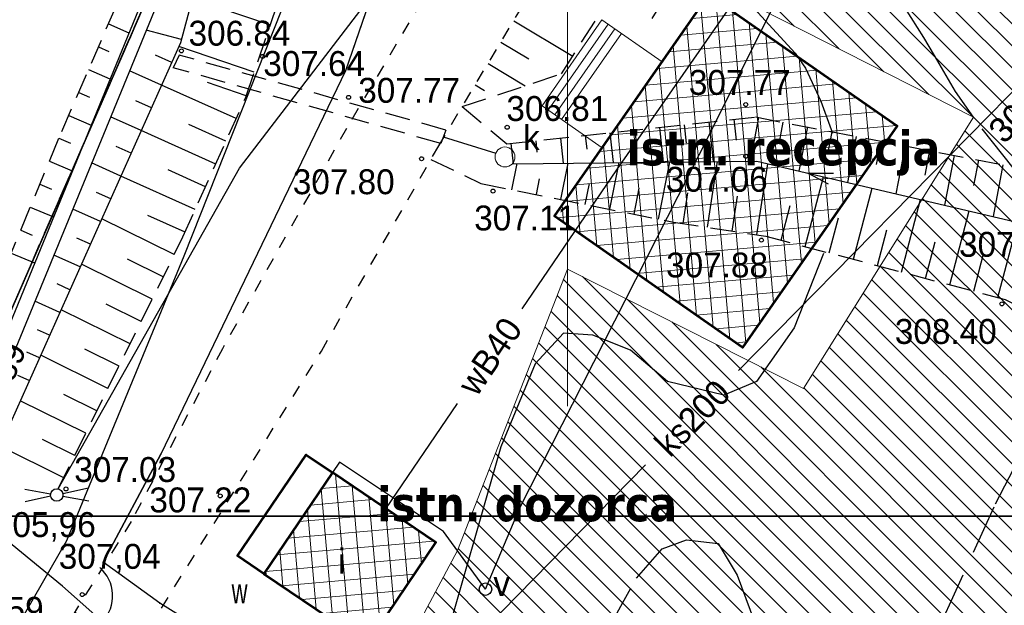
# Model space of a CAD drawing. Extents: x 4615668 to 9294084, y 5331114 to 10688993.
# Tile 42 of 181: x 4655550 to 4655590, y 5335059 to 5335083. Entities that reach past the tile are written whole.
import ezdxf
from ezdxf.enums import TextEntityAlignment as Align

# ---------------------------------------------------------------- set-up
doc = ezdxf.new("R2010")
doc.units = 0
doc.header["$MEASUREMENT"] = 0
for name, pattern in [('DROGA', [1, 0.5, -0.5]), ('GEN7', [13.75, 9.75, -1.5, 1, -1.5]), ('KONTUR', [1.5, 1, -0.5]), ('PRZEPUST', [1.5, 1, -0.5]), ('SKARPA1', [1.5, 1, -0.5]), ('WARSTWICA', [3, 2, -1])]:
    doc.linetypes.add(name, pattern=pattern)
for name, color, linetype in [('1', 7, 'Continuous'), ('14', 7, 'Continuous'), ('17', 7, 'Continuous'), ('19', 7, 'Continuous'), ('2', 7, 'Continuous'), ('21', 7, 'Continuous'), ('22', 7, 'Continuous'), ('23', 7, 'Continuous'), ('24', 7, 'Continuous'), ('25', 7, 'Continuous'), ('27', 7, 'Continuous'), ('28', 7, 'Continuous'), ('31', 7, 'Continuous'), ('38', 7, 'Continuous'), ('45', 7, 'Continuous'), ('50', 7, 'Continuous'), ('51', 7, 'Continuous'), ('52', 7, 'Continuous'), ('56', 7, 'Continuous'), ('60', 7, 'Continuous'), ('7', 4, 'GEN7'), ('tpsa_stolarka', 4, 'Continuous'), ('UKKPA_506', 7, 'Continuous')]:
    doc.layers.add(name, color=color, linetype=linetype)
for name, color, linetype, lineweight in [('budynek', 7, 'Continuous', 53), ('hatch', 253, 'Continuous', 0), ('schody', 3, 'Continuous', 0)]:
    doc.layers.add(name, color=color, linetype=linetype, lineweight=lineweight)
doc.styles.add('tomek14', font='ISOCP.shx', dxfattribs={"height": 14})
doc.styles.add('txt', font='TXT', dxfattribs={"height": 0.2})
pattern_1 = [(95, (-11889.38753, -1756.1574), (-0.62262168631, -0.05447233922), []), (185, (-11889.38753, -1756.1574), (0.05447233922, -0.62262168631), [])]

# ---------------------------------------------------------------- blocks, each defined once
blk = doc.blocks.new('*M2220')
at = {"layer": '60', "color": 7, "linetype": 'Continuous'}
blk.add_lwpolyline([(0, 0), (0, 250), (400, 250), (400, 0)], close=True, dxfattribs=at)
blk = doc.blocks.new('*M2222')
at = {"layer": '60', "color": 7, "linetype": 'Continuous'}
blk.add_lwpolyline([(0, 0), (0, 250), (400, 250), (400, 0)], close=True, dxfattribs=at)
blk = doc.blocks.new('WYS')
at = {"layer": '52', "color": 67, "linetype": 'Continuous'}
blk.add_circle((0, 0), 0.08, dxfattribs=at)
blk = doc.blocks.new('KL')
at = {"layer": 'UKKPA_506', "color": 7, "linetype": 'Continuous', "lineweight": 13}
blk.add_circle((0, 0), 0.4, dxfattribs=at)
blk = doc.blocks.new('SL')
at = {"layer": '22', "color": 1, "linetype": 'Continuous'}
for p, q in [((-1.272, 0.256), (-0.245, 0.05)), ((1.281, 0.256), (0.245, 0.048)), ((-0.246, -0.05), (-1.272, -0.255)), ((0.245, -0.048), (1.281, -0.256))]:
    blk.add_line(p, q, dxfattribs=at)
blk.add_circle((0, 0), 0.25, dxfattribs=at)
blk = doc.blocks.new('SEN')
at = {"layer": '22', "color": 1, "linetype": 'Continuous'}
for p, q in [((3.25, 0), (2.543, 0.707)), ((0.75, 0), (5.75, 0)), ((3.25, 0), (2.543, -0.707))]:
    blk.add_line(p, q, dxfattribs=at)
blk = doc.blocks.new('SLU')
at = {"layer": '22', "color": 1, "linetype": 'Continuous'}
blk.add_circle((0, 0), 0.25, dxfattribs=at)

msp = doc.modelspace()

# ---------------------------------------------------------------- hatches: boundary and pattern name
at = {"layer": 'hatch', "lineweight": 0, "ltscale": 20}
h = msp.add_hatch(dxfattribs=at)
h.set_pattern_fill('ANSI31', color=3, scale=5, angle=90)
h.set_pattern_definition([(135, (-11889.38753, -1756.1574), (-0.44194173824, -0.44194173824), [])])
h.paths.add_polyline_path([(4655578.449, 5335005.688), (4655557.329, 5335013.648), (4655576.563, 5335044.139), (4655563.944, 5335054.745), (4655567.608, 5335061.638), (4655572.025, 5335072.944), (4655581.507, 5335068.145), (4655588.325, 5335079.036), (4655572.997, 5335086.838), (4655575.67, 5335095.801), (4655584.236, 5335099.106), (4655588.014, 5335098.25), (4655588.553, 5335089.414), (4655597.644, 5335084.303), (4655601.974, 5335092.283), (4655625.55, 5335073.803), (4655633.272, 5335053.993), (4655603.729, 5335024.238), (4655588.146, 5335028.228), (4655581.613, 5335020.05), (4655584.883, 5335012.203)])
at = {"layer": 'hatch', "lineweight": 0, "ltscale": 40}
h = msp.add_hatch(dxfattribs=at)
h.set_pattern_fill('ANSI37', color=0, scale=5, angle=50)
h.set_pattern_definition(pattern_1)
h.paths.add_polyline_path([(4655577.705, 5335083.961), (4655585.263, 5335078.69), (4655579.058, 5335069.793), (4655571.5, 5335075.065)])
h = msp.add_hatch(dxfattribs=at)
h.set_pattern_fill('ANSI37', color=0, scale=5, angle=50)
h.set_pattern_definition(pattern_1)
h.paths.add_polyline_path([(4655559.836, 5335060.713), (4655563.989, 5335057.897), (4655566.744, 5335061.959), (4655562.59, 5335064.775)])

# ---------------------------------------------------------------- linework, layer by layer
at = {"lineweight": 0, "ltscale": 40}
msp.add_lwpolyline([(4655585.802, 5335099.762), (4655579.438, 5335097.093), (4655572.025, 5335086.279), (4655572.025, 5335067.436)], dxfattribs=at)
msp.add_lwpolyline([(4655578.449, 5335005.688), (4655557.329, 5335013.648), (4655576.563, 5335044.139), (4655563.944, 5335054.745), (4655567.608, 5335061.638), (4655572.025, 5335072.944), (4655581.507, 5335068.145), (4655588.325, 5335079.036), (4655572.997, 5335086.838), (4655575.67, 5335095.801), (4655584.236, 5335099.106), (4655588.014, 5335098.25), (4655588.553, 5335089.414), (4655597.644, 5335084.303), (4655601.974, 5335092.283), (4655625.55, 5335073.803), (4655633.272, 5335053.993), (4655603.729, 5335024.238), (4655588.146, 5335028.228), (4655581.613, 5335020.05), (4655584.883, 5335012.203)], close=True, dxfattribs=at)
at = {"layer": '1', "color": 2, "linetype": 'Continuous'}
msp.add_lwpolyline([(4655571.807, 5335174.145), (4655569.667, 5335161.091), (4655568.346, 5335144.466), (4655555.432, 5335084.469), (4655547.43, 5335066.133), (4655533.316, 5335038.905), (4655521.902, 5335027.782), (4655517.201, 5335028.272), (4655514.7, 5335022.081), (4655530.938, 5335017.674), (4655541.301, 5335013.166), (4655549.855, 5335005.978), (4655563.49, 5334996.06), (4655569.284, 5334987.851), (4655569.726, 5334980.84)], dxfattribs=at)
at = {"layer": '17', "color": 97, "linetype": 'DROGA'}
for points in [[(4655591.766, 5335144.028), (4655591.493, 5335132.833), (4655589.579, 5335126.668), (4655587.199, 5335120.747), (4655585.826, 5335117.442), (4655581.254, 5335108.872), (4655577.554, 5335101.684), (4655575.585, 5335098.562), (4655572.015, 5335093.33), (4655566.675, 5335084.549), (4655563.15, 5335078.582), (4655558.172, 5335069.745), (4655554.51, 5335062.814), (4655552.048, 5335058.863)], [(4655554.665, 5335057.636), (4655562.145, 5335069.651), (4655566.858, 5335077.896), (4655570.519, 5335084.001), (4655578.89, 5335096.748), (4655579.987, 5335097.437), (4655583.191, 5335099.411), (4655587.52, 5335100), (4655595.53, 5335096.925), (4655601.416, 5335093.539), (4655609.335, 5335088.353), (4655617.798, 5335082.158), (4655626.696, 5335075.746), (4655631.228, 5335068.126), (4655633.864, 5335062.026), (4655635.969, 5335054.682), (4655636.945, 5335051.505), (4655637.162, 5335045.336), (4655630.046, 5335030.159), (4655619.989, 5335025.206), (4655597.971, 5335017.507), (4655578.503, 5335002.9)], [(4655514.429, 5335022.473), (4655524.429, 5335023.389), (4655543.297, 5335047.802), (4655552.551, 5335059.499)]]:
    msp.add_lwpolyline(points, dxfattribs=at)
at = {"layer": '19', "color": 7, "linetype": 'Continuous'}
for p, q in [((4655556.427, 5335081.534), (4655556.191, 5335081.027)), ((4655567.143, 5335078.526), (4655566.941, 5335077.985))]:
    msp.add_line(p, q, dxfattribs=at)
at = {"layer": '19', "color": 172, "linetype": 'PRZEPUST'}
for p, q in [((4655567.143, 5335078.526), (4655556.427, 5335081.534)), ((4655566.941, 5335077.985), (4655556.191, 5335081.027))]:
    msp.add_line(p, q, dxfattribs=at)
at = {"layer": '2', "color": 5, "linetype": 'Continuous'}
msp.add_line((4655547.43, 5335066.133), (4655555.432, 5335084.469), dxfattribs=at)
msp.add_line((4655547.43, 5335066.133), (4655555.432, 5335084.469), dxfattribs=at)
at = {"layer": '21', "color": 1, "linetype": 'Continuous'}
msp.add_lwpolyline([(4655551.577, 5335064.115), (4655558.851, 5335076.988), (4655563.723, 5335083.346), (4655571.263, 5335096.216)], dxfattribs=at)
at = {"layer": '23', "color": 40, "linetype": 'Continuous'}
for points in [[(4655568.732, 5335060.09), (4655570.108, 5335063.354), (4655577.31, 5335077.533), (4655580.332, 5335083.545)], [(4655568.732, 5335060.09), (4655567.047, 5335062.411), (4655562.871, 5335065.189), (4655562.59, 5335064.775)]]:
    msp.add_lwpolyline(points, dxfattribs=at)
at = {"layer": '25', "color": 165, "linetype": 'Continuous'}
msp.add_line((4655564.736, 5335063.32), (4655567.613, 5335067.542), dxfattribs=at)
for points in [[(4655570.204, 5335071.343), (4655574.007, 5335076.923), (4655580.717, 5335086.578), (4655586.611, 5335095.001), (4655579.667, 5335108.635), (4655576.649, 5335114.594), (4655576.569, 5335117.675)], [(4655565.722, 5335088.491), (4655563.117, 5335080.905), (4655555.697, 5335065.515), (4655553.377, 5335061.175)], [(4655565.718, 5335088.48), (4655563.117, 5335080.905), (4655555.697, 5335065.515), (4655553.377, 5335061.175)], [(4655536.328, 5335018.122), (4655540.797, 5335025.685), (4655552.047, 5335044.775), (4655557.247, 5335050.075), (4655561.487, 5335055.345), (4655559.657, 5335056.855), (4655557.267, 5335058.525), (4655555.657, 5335059.525), (4655553.377, 5335061.175), (4655555.697, 5335065.515)], [(4655536.557, 5335018.51), (4655540.797, 5335025.685), (4655552.047, 5335044.775), (4655557.247, 5335050.075), (4655561.487, 5335055.345), (4655559.657, 5335056.855), (4655557.267, 5335058.525), (4655555.657, 5335059.525), (4655553.377, 5335061.175), (4655555.697, 5335065.515)]]:
    msp.add_lwpolyline(points, dxfattribs=at)
for p in [(4655563.117, 5335080.905), (4655555.697, 5335065.515), (4655555.697, 5335065.515), (4655553.377, 5335061.175), (4655553.377, 5335061.175), (4655555.657, 5335059.525)]:
    msp.add_point(p, dxfattribs=at)
at = {"layer": '27', "color": 17, "linetype": 'Continuous'}
for p, q in [((4655578.898, 5335068.876), (4655592.274, 5335082.481)), ((4655564.972, 5335054.711), (4655575.165, 5335065.078))]:
    msp.add_line(p, q, dxfattribs=at)
at = {"layer": '31', "color": 2, "linetype": 'Continuous'}
msp.add_lwpolyline([(4655544.402, 5335048.979), (4655551.92, 5335062.041), (4655556.628, 5335073.477), (4655561.209, 5335085.025), (4655562.474, 5335088.168)], dxfattribs=at)
at = {"layer": '38', "color": 97, "linetype": 'Continuous'}
msp.add_line((4655551.747, 5335060.207), (4655554.959, 5335057.377), dxfattribs=at)
msp.add_lwpolyline([(4655551.747, 5335060.207), (4655548.067, 5335063.222), (4655556.495, 5335082.043), (4655562.665, 5335105.052), (4655568.385, 5335128.181), (4655569.968, 5335134.09), (4655572.898, 5335153.286), (4655571.506, 5335174.549), (4655569.774, 5335192.114), (4655569.494, 5335199.177), (4655566.229, 5335213.835), (4655560.207, 5335245.108), (4655561.07, 5335253.862), (4655594.583, 5335274.33), (4655615.621, 5335287.222), (4655622.813, 5335291.773), (4655649.551, 5335308.125), (4655659.426, 5335314.328), (4655666.095, 5335318.29), (4655674.453, 5335313.039)], dxfattribs=at)
msp.add_arc((4655552.263, 5335059.823), 1.5, 316.5765, 49.1791, dxfattribs=at)
at = {"layer": '45', "color": 219, "linetype": 'Continuous'}
msp.add_line((4655567.04, 5335078.249), (4655569.147, 5335077.599), dxfattribs=at)
for points in [[(4655568.977, 5335191.578), (4655571.804, 5335181.707), (4655572.656, 5335178.425), (4655573.149, 5335163.922), (4655566.927, 5335133.919), (4655562.581, 5335115.977), (4655556.922, 5335092.073), (4655555.253, 5335084.474), (4655548.709, 5335068.52), (4655546.687, 5335063.998)], [(4655569.553, 5335191.744), (4655572.384, 5335181.863), (4655573.254, 5335178.511), (4655573.751, 5335163.87), (4655567.513, 5335133.787), (4655563.165, 5335115.837), (4655557.506, 5335091.939), (4655555.827, 5335084.294), (4655549.261, 5335068.282), (4655547.231, 5335063.744)], [(4655569.812, 5335077.174), (4655579.629, 5335077.276), (4655590.187, 5335074.802), (4655600.825, 5335068.647)], [(4655582.501, 5335076.352), (4655581.681, 5335076.795), (4655582.703, 5335076.791)]]:
    msp.add_lwpolyline(points, dxfattribs=at)
at = {"layer": '50', "color": 245, "linetype": 'WARSTWICA'}
for points in [[(4655589.919, 5335077.007), (4655588.325, 5335079.036), (4655587.611, 5335080.067), (4655586.762, 5335081.515), (4655586.332, 5335082.234), (4655584.186, 5335085.677), (4655583.624, 5335086.495), (4655582.326, 5335088.003), (4655580.211, 5335089.971), (4655578.832, 5335091.078), (4655578.077, 5335091.557), (4655577.667, 5335091.723), (4655575.95, 5335092.246)], [(4655587.089, 5335058.848), (4655589.212, 5335063.52), (4655592.646, 5335070.147)], [(4655573.592, 5335058.383), (4655574.798, 5335060.531), (4655575.83, 5335061.713), (4655576.803, 5335062.068), (4655578.071, 5335061.92), (4655578.838, 5335060.649), (4655579.781, 5335058.135)]]:
    msp.add_lwpolyline(points, dxfattribs=at)
at = {"layer": '50', "color": 216, "linetype": 'Continuous'}
for points in [[(4655576.169, 5335089.177), (4655577.088, 5335088.593), (4655577.454, 5335088.146), (4655577.793, 5335086.933), (4655577.943, 5335086.246), (4655578.124, 5335085.327), (4655578.315, 5335084.904), (4655579.663, 5335083.243), (4655581.165, 5335081.614), (4655581.583, 5335081.01), (4655582.205, 5335079.686), (4655582.665, 5335078.395)], [(4655582.304, 5335073.573), (4655581.126, 5335070.578), (4655579.611, 5335068.426), (4655578.307, 5335067.878), (4655576.036, 5335068.426), (4655574.563, 5335069.692), (4655573.049, 5335070.283), (4655571.871, 5335070.367), (4655570.735, 5335069.143), (4655569.347, 5335065.811), (4655566.956, 5335057.434), (4655565.068, 5335050.781), (4655563.512, 5335044.411), (4655563.764, 5335041.331), (4655565.741, 5335038.926), (4655568.518, 5335037.112), (4655572.032, 5335035.362), (4655573.757, 5335033.295), (4655573.967, 5335031.228), (4655574.093, 5335029.034), (4655573.859, 5335028.27)]]:
    msp.add_lwpolyline(points, dxfattribs=at)
at = {"layer": '51', "color": 3, "linetype": 'Continuous'}
for p, q in [((4655560.094, 5335082.739), (4655556.968, 5335083.806)), ((4655553.591, 5335082.784), (4655554.413, 5335082.427)), ((4655569.867, 5335082.913), (4655572.239, 5335081.491)), ((4655556.526, 5335082.16), (4655555.108, 5335082.54)), ((4655569.352, 5335082.055), (4655570.468, 5335081.386)), ((4655553.193, 5335081.866), (4655553.613, 5335081.684)), ((4655559.448, 5335080.846), (4655556.422, 5335081.879)), ((4655556.136, 5335081.241), (4655555.476, 5335081.536)), ((4655568.838, 5335081.198), (4655570.331, 5335080.303)), ((4655552.795, 5335080.949), (4655553.654, 5335080.576)), ((4655555.727, 5335080.328), (4655554.437, 5335080.905)), ((4655559.125, 5335079.9), (4655557.568, 5335080.431)), ((4655552.398, 5335080.031), (4655552.836, 5335079.841)), ((4655558.721, 5335078.986), (4655555.728, 5335080.33)), ((4655568.324, 5335080.34), (4655568.7, 5335080.114)), ((4655555.318, 5335079.415), (4655554.688, 5335079.697)), ((4655567.809, 5335079.483), (4655567.823, 5335079.474)), ((4655552, 5335079.114), (4655552.895, 5335078.726)), ((4655554.91, 5335078.503), (4655553.678, 5335079.054)), ((4655577.708, 5335078.848), (4655577.88, 5335077.258)), ((4655578.702, 5335078.956), (4655578.794, 5335078.112)), ((4655579.695, 5335079.026), (4655579.356, 5335077.273)), ((4655580.677, 5335078.837), (4655580.51, 5335077.973)), ((4655557.901, 5335077.161), (4655554.911, 5335078.505)), ((4655558.311, 5335078.074), (4655556.815, 5335078.745)), ((4655573.732, 5335078.417), (4655573.862, 5335077.216)), ((4655574.726, 5335078.525), (4655574.796, 5335077.876)), ((4655575.72, 5335078.633), (4655575.871, 5335077.237)), ((4655576.714, 5335078.74), (4655576.795, 5335077.994)), ((4655581.659, 5335078.647), (4655581.318, 5335076.88)), ((4655582.641, 5335078.457), (4655582.466, 5335077.555)), ((4655551.606, 5335078.194), (4655552.064, 5335078.004)), ((4655570.749, 5335078.094), (4655570.798, 5335077.64)), ((4655571.743, 5335078.202), (4655571.852, 5335077.195)), ((4655572.737, 5335078.31), (4655572.797, 5335077.758)), ((4655583.623, 5335078.268), (4655583.266, 5335076.424)), ((4655584.604, 5335078.078), (4655584.423, 5335077.137)), ((4655554.501, 5335077.59), (4655553.9, 5335077.859)), ((4655569.755, 5335077.987), (4655569.843, 5335077.174)), ((4655585.586, 5335077.888), (4655585.215, 5335075.967)), ((4655586.568, 5335077.699), (4655586.379, 5335076.719)), ((4655551.222, 5335077.271), (4655552.142, 5335076.889)), ((4655575.681, 5335074.95), (4655576.141, 5335077.24)), ((4655577.653, 5335074.621), (4655578.055, 5335077.26)), ((4655587.55, 5335077.509), (4655587.164, 5335075.51)), ((4655588.532, 5335077.319), (4655588.335, 5335076.301)), ((4655554.092, 5335076.677), (4655552.919, 5335077.203)), ((4655557.491, 5335076.249), (4655555.997, 5335076.921)), ((4655569.798, 5335076.13), (4655570.008, 5335077.176)), ((4655571.759, 5335075.737), (4655572.052, 5335077.197)), ((4655573.72, 5335075.344), (4655574.096, 5335077.219)), ((4655579.631, 5335074.32), (4655580.065, 5335077.174)), ((4655589.514, 5335077.13), (4655589.113, 5335075.054)), ((4655557.081, 5335075.337), (4655554.093, 5335076.679)), ((4655570.779, 5335075.934), (4655570.905, 5335076.56)), ((4655581.572, 5335073.847), (4655582.312, 5335076.647)), ((4655550.838, 5335076.348), (4655551.3, 5335076.156)), ((4655572.74, 5335075.54), (4655572.907, 5335076.374)), ((4655574.701, 5335075.147), (4655574.91, 5335076.188)), ((4655583.506, 5335073.336), (4655584.26, 5335076.191)), ((4655553.684, 5335075.765), (4655553.111, 5335076.021)), ((4655576.665, 5335074.771), (4655576.854, 5335076.01)), ((4655578.642, 5335074.47), (4655578.855, 5335075.87)), ((4655585.439, 5335072.825), (4655586.208, 5335075.734)), ((4655550.454, 5335075.425), (4655551.383, 5335075.038)), ((4655553.275, 5335074.852), (4655552.16, 5335075.351)), ((4655580.605, 5335074.102), (4655580.972, 5335075.489)), ((4655587.373, 5335072.314), (4655588.156, 5335075.278)), ((4655556.235, 5335073.525), (4655553.326, 5335074.965)), ((4655556.672, 5335074.425), (4655555.178, 5335075.096)), ((4655582.539, 5335073.591), (4655582.913, 5335075.005)), ((4655550.069, 5335074.501), (4655550.536, 5335074.307)), ((4655584.473, 5335073.08), (4655584.853, 5335074.521)), ((4655589.307, 5335071.803), (4655590.104, 5335074.821)), ((4655552.866, 5335073.939), (4655552.323, 5335074.182)), ((4655586.406, 5335072.569), (4655586.794, 5335074.038)), ((4655549.685, 5335073.578), (4655550.624, 5335073.188)), ((4655552.457, 5335073.026), (4655551.401, 5335073.5)), ((4655555.791, 5335072.629), (4655554.354, 5335073.341)), ((4655588.34, 5335072.058), (4655588.735, 5335073.554)), ((4655555.348, 5335071.733), (4655552.508, 5335073.139)), ((4655552.049, 5335072.114), (4655551.535, 5335072.344)), ((4655551.64, 5335071.201), (4655550.641, 5335071.648)), ((4655554.461, 5335069.94), (4655551.69, 5335071.312)), ((4655554.904, 5335070.837), (4655553.501, 5335071.531)), ((4655551.231, 5335070.288), (4655550.747, 5335070.506)), ((4655554.017, 5335069.044), (4655552.649, 5335069.721)), ((4655550.823, 5335069.376), (4655550.315, 5335069.603)), ((4655553.573, 5335068.148), (4655550.872, 5335069.485)), ((4655550.414, 5335068.463), (4655549.958, 5335068.667)), ((4655553.13, 5335067.252), (4655551.796, 5335067.912)), ((4655552.686, 5335066.356), (4655550.054, 5335067.659)), ((4655551.799, 5335064.563), (4655549.236, 5335065.832)), ((4655552.242, 5335065.459), (4655550.944, 5335066.102))]:
    msp.add_line(p, q, dxfattribs=at)
at = {"layer": '51', "color": 3, "linetype": 'SKARPA1'}
for points in [[(4655547.188, 5335067.577), (4655551.717, 5335078.461), (4655553.821, 5335083.315), (4655555.039, 5335087.639), (4655555.977, 5335090.883), (4655557.711, 5335100.896), (4655560.233, 5335114.638), (4655564.256, 5335134.07), (4655565.703, 5335141.75), (4655569.396, 5335157.68)], [(4655551.577, 5335064.115), (4655556.585, 5335074.232), (4655559.107, 5335079.846), (4655560.888, 5335085.064), (4655564.959, 5335101.16), (4655567.579, 5335111.103), (4655569.03, 5335116.775), (4655572.03, 5335125.566), (4655568.751, 5335129.547)], [(4655567.799, 5335079.466), (4655571.79, 5335080.785), (4655576.567, 5335088.298), (4655575.174, 5335091.09)], [(4655567.799, 5335079.466), (4655569.59, 5335077.969), (4655579.573, 5335079.05), (4655590.755, 5335076.89), (4655601.649, 5335070.671)], [(4655566.541, 5335077.341), (4655568.553, 5335076.38), (4655576.286, 5335074.829), (4655579.989, 5335074.265), (4655589.597, 5335071.726), (4655599.959, 5335066.374)]]:
    msp.add_lwpolyline(points, dxfattribs=at)
at = {"layer": '7', "color": 245, "linetype": 'KONTUR'}
for p, q in [((4655547.43, 5335066.133), (4655555.432, 5335084.469)), ((4655555.432, 5335084.469), (4655547.43, 5335066.133))]:
    msp.add_line(p, q, dxfattribs=at)
at = {"layer": 'budynek', "color": 7, "linetype": 'Continuous', "lineweight": 53, "flags": 128}
for points in [[(4655577.705, 5335083.961), (4655585.263, 5335078.69), (4655579.058, 5335069.793), (4655571.5, 5335075.065)], [(4655559.836, 5335060.713), (4655563.989, 5335057.897), (4655566.744, 5335061.959), (4655562.59, 5335064.775)]]:
    msp.add_lwpolyline(points, close=True, dxfattribs=at)
msp.add_lwpolyline([(4655559.836, 5335060.713), (4655558.78, 5335061.429), (4655561.534, 5335065.491), (4655562.59, 5335064.775)], dxfattribs=at)
at = {"layer": 'schody', "color": 7, "linetype": 'Continuous', "lineweight": 13}
for p, q in [((4655573.662, 5335082.776), (4655571.255, 5335079.324)), ((4655573.928, 5335082.59), (4655571.52, 5335079.139)), ((4655574.194, 5335082.405), (4655571.786, 5335078.953))]:
    msp.add_line(p, q, dxfattribs=at)
at = {"layer": 'schody', "color": 7, "linetype": 'Continuous', "lineweight": 13, "flags": 128}
msp.add_lwpolyline([(4655575.825, 5335081.267), (4655573.418, 5335077.815), (4655571.004, 5335079.499), (4655573.411, 5335082.951)], close=True, dxfattribs=at)

# ---------------------------------------------------------------- block references
at = {"layer": '22', "color": 1, "linetype": 'Continuous'}
for name, p, xscale, yscale, rotation in [('SEN', (4655578.407, 5335087.919), 1.000001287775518, 1.000001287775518, 238.6899556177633), ('SL', (4655551.517, 5335063.872), 0.9999990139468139, 0.9999990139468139, 0.8161840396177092)]:
    msp.add_blockref(name, p, dxfattribs=dict(at, xscale=xscale, yscale=yscale, rotation=rotation))
at = {"layer": '24', "color": 40, "linetype": 'Continuous'}
msp.add_blockref('SLU', (4655568.732, 5335060.09), dxfattribs=at)
at = {"layer": '28', "color": 17, "linetype": 'Continuous'}
msp.add_blockref('KL', (4655569.516, 5335077.444), dxfattribs=at)
at = {"layer": '52', "color": 67, "linetype": 'Continuous'}
for p in [(4655556.526, 5335081.704), (4655559.785, 5335081.478), (4655563.235, 5335079.838), (4655579.185, 5335079.548), (4655569.604, 5335078.636), (4655566.167, 5335077.371), (4655579.185, 5335077.473), (4655569.037, 5335076.074), (4655579.814, 5335074.104), (4655589.469, 5335071.546), (4655551.889, 5335064.115), (4655558.08, 5335063.835), (4655552.539, 5335059.874)]:
    msp.add_blockref('WYS', p, dxfattribs=at)
at = {"layer": '60', "color": 7, "linetype": 'Continuous'}
for name, p in [('*M2220', (4655344.967, 5335063.025)), ('*M2222', (4655344.967, 5334813.025))]:
    msp.add_blockref(name, p, dxfattribs=at)

# ---------------------------------------------------------------- texts
at = {"layer": '14', "color": 7, "linetype": 'Continuous', "style": 'txt'}
msp.add_text('i', height=1, dxfattribs=at).set_placement((4655562.967, 5335061.245), align=Align.MIDDLE)
at = {"layer": '24', "color": 40, "linetype": 'Continuous', "style": 'txt'}
msp.add_text('v', height=1, dxfattribs=at).set_placement((4655569.385, 5335060.311), align=Align.MIDDLE)
at = {"layer": '25', "color": 165, "linetype": 'Continuous', "style": 'txt'}
msp.add_text('wB40', height=1, rotation=55.724, dxfattribs=at).set_placement((4655568.908, 5335069.443), align=Align.MIDDLE)
at = {"layer": '25', "color": 165, "linetype": 'Continuous', "style": 'txt', "width": 0.661}
msp.add_text('w', height=1, dxfattribs=at).set_placement((4655558.539, 5335060.517), align=Align.TOP_LEFT)
at = {"layer": '27', "color": 17, "linetype": 'Continuous', "style": 'txt'}
msp.add_text('ks200', height=1, rotation=45.4869, dxfattribs=at).set_placement((4655577.031, 5335066.976), align=Align.MIDDLE)
at = {"layer": '28', "color": 17, "linetype": 'Continuous', "style": 'txt'}
msp.add_text('k', height=1, dxfattribs=at).set_placement((4655570.241, 5335077.72))
at = {"layer": '52', "color": 67, "linetype": 'Continuous', "style": 'txt'}
for s, p in [('306.84', (4655556.81, 5335081.912)), ('307.64', (4655559.81, 5335080.696)), ('307.77', (4655576.901, 5335079.937)), ('307.77', (4655563.624, 5335079.618)), ('306.81', (4655569.573, 5335078.889)), ('307.80', (4655560.996, 5335075.948)), ('307.06', (4655575.975, 5335076.047)), ('307.11', (4655568.28, 5335074.493)), ('307.54', (4655587.749, 5335073.436)), ('307.88', (4655575.988, 5335072.606)), ('308.40', (4655585.17, 5335069.938)), ('307.03', (4655552.219, 5335064.395)), ('307.22', (4655555.238, 5335063.174)), ('305,96', (4655548.994, 5335062.184)), ('307,04', (4655551.6, 5335060.908)), ('306,59', (4655546.902, 5335058.78))]:
    msp.add_text(s, height=1, dxfattribs=at).set_placement(p)
msp.add_text('305.89', height=1, rotation=66.6798, dxfattribs=at).set_placement((4655548.709, 5335065.961))
at = {"layer": '56', "color": 17, "linetype": 'Continuous', "style": 'txt'}
msp.add_text('307.54', height=1, rotation=45.4863, dxfattribs=at).set_placement((4655588.844, 5335078.628), align=Align.TOP_LEFT)
at = {"layer": 'tpsa_stolarka', "color": 0, "ltscale": 2.5, "char_height": 1.08, "width": 28.14975, "attachment_point": 1, "style": 'tomek14'}
for s, insert in [('{\\fTahoma|b1|i0|c238|p34;\\H1.296296x;istn. recepcja\\fTahoma|b0|i0|c238|p34;\\H0.771429x; }', (4655574.404, 5335078.507)), ('{\\fTahoma|b1|i0|c238|p34;\\H1.296296x;istn. dozorca\\fTahoma|b0|i0|c238|p34;\\H0.771429x; }', (4655564.389, 5335064.217))]:
    msp.add_mtext(s, dxfattribs=dict(at, insert=insert))

doc.saveas('drawing.dxf')
